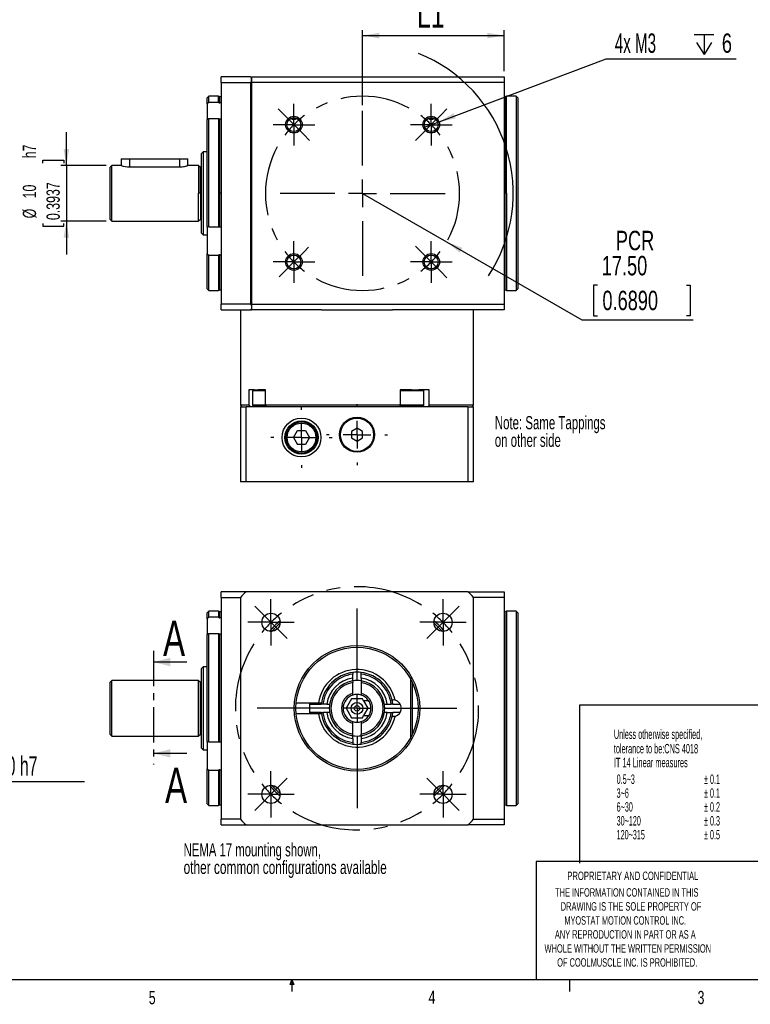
# Model space of a CAD drawing. Extents: x 11 to 421, y 5 to 275.
# Tile 2 of 9: x 167 to 299, y 6 to 183. Entities that reach past the tile are written whole.
import ezdxf
from ezdxf.enums import TextEntityAlignment as Align

# ---------------------------------------------------------------- set-up
doc = ezdxf.new("R2010")
doc.units = 0
doc.linetypes.add('CENTER', pattern=[10.16, 6.35, -1.27, 1.27, -1.27])
doc.linetypes.add('CENTERX2', pattern=[20.32, 12.7, -2.54, 2.54, -2.54])
doc.layers.get('0').update_dxf_attribs({"linetype": 'CONTINUOUS'})
doc.layers.add('FORMAT', color=7, linetype='CONTINUOUS')
doc.dimstyles.new('SLDDIMSTYLE0', dxfattribs={"dimtxt": 3.5, "dimasz": 3, "dimexe": 0, "dimexo": 0.0625, "dimgap": 0.875, "dimtad": 0, "dimtih": 1, "dimtoh": 1, "dimrnd": 1e-09, "dimzin": 4, "dimsah": 1, "dimcen": 0, "dimazin": 3, "dimtfac": 1, "dimtofl": 0, "dimtmove": 0, "dimatfit": 3})
doc.dimstyles.new('SLDDIMSTYLE1', dxfattribs={"dimtxt": 3.5, "dimasz": 3, "dimexe": 0, "dimexo": 0.0625, "dimgap": 0.875, "dimtad": 0, "dimtih": 1, "dimtoh": 1, "dimrnd": 1e-09, "dimzin": 12, "dimblk1": 'NONE', "dimsah": 1, "dimcen": 0, "dimazin": 3, "dimtfac": 1, "dimtmove": 0, "dimatfit": 3})
doc.dimstyles.new('SLDDIMSTYLE2', dxfattribs={"dimtxt": 4.7625, "dimasz": 3, "dimexe": 0, "dimexo": 0.0625, "dimgap": 1.190625, "dimtad": 1, "dimrnd": 1e-09, "dimzin": 12, "dimsah": 1, "dimcen": 0.09, "dimazin": 3, "dimtfac": 1, "dimtofl": 0, "dimtmove": 0, "dimatfit": 3})
doc.dimstyles.new('SLDDIMSTYLE3', dxfattribs={"dimtxt": 2.38125, "dimasz": 3, "dimexe": 0, "dimexo": 0.0625, "dimgap": 0.595313, "dimtad": 1, "dimrnd": 1e-09, "dimzin": 12, "dimsah": 1, "dimcen": 0.09, "dimazin": 3, "dimtfac": 1, "dimtmove": 0, "dimatfit": 3})
doc.dimstyles.new('SLDDIMSTYLE5', dxfattribs={"dimtxt": 3.5, "dimasz": 3, "dimexe": 0, "dimexo": 0.0625, "dimgap": 0.875, "dimtad": 0, "dimtih": 1, "dimtoh": 1, "dimrnd": 1e-09, "dimzin": 12, "dimsah": 1, "dimcen": 0, "dimazin": 3, "dimtfac": 1, "dimtofl": 0, "dimtmove": 0, "dimatfit": 3})

# ---------------------------------------------------------------- blocks, each defined once
blk = doc.blocks.new('SW_NOTE_2')
at = {"color": 0, "linetype": 'CONTINUOUS'}
for s, width, p in [('THE INFORMATION CONTAINED IN THIS', 0.657576, (0, 0)), ('DRAWING IS THE SOLE PROPERTY OF', 0.643548, (1, -2.52)), ('MYOSTAT MOTION CONTROL INC. ', 0.65, (1.67, -5.05)), ('ANY REPRODUCTION IN PART OR AS A', 0.634375, (-0.04, -7.57)), ('WHOLE WITHOUT THE WRITTEN PERMISSION', 0.661111, (-1.91, -10.1)), ('OF COOLMUSCLE INC. IS PROHIBITED.', 0.657576, (0.37, -12.62))]:
    blk.add_text(s, height=1.524, dxfattribs=dict(at, width=width)).set_placement(p, align=Align.BOTTOM_LEFT)
blk = doc.blocks.new('*D8')
at = {"color": 7, "linetype": 'CONTINUOUS'}
for p, q in [((228.66, 151.67), (243.81, 142.92)), ((243.81, 142.92), (268.16, 128.86)), ((271, 135.13), (270.29, 135.13)), ((270.29, 135.13), (270.29, 129.57)), ((287, 135.13), (287.71, 135.13)), ((287.71, 135.13), (287.71, 129.57)), ((270.29, 129.57), (271, 129.57)), ((287.71, 129.57), (287, 129.57)), ((268.16, 128.86), (288.24, 128.86))]:
    blk.add_line(p, q, dxfattribs=at)
blk.add_arc((228.66, 151.67), 27.14, 326.7295, 68.1986, dxfattribs=at)
blk.add_solid([(243.81, 142.92), (246.16, 140.99), (246.66, 141.86)], dxfattribs=at)
at = {"color": 7, "linetype": 'CONTINUOUS', "width": 0.7}
for s, p in [('PCR', (274.3, 140.37, 0.1)), ('17.50', (271.76, 135.84, 0.1)), ('0.6890', (271.88, 129.57, 0.1))]:
    blk.add_text(s, height=3.5, dxfattribs=at).set_placement(p, align=Align.BOTTOM_LEFT)
blk = doc.blocks.new('SW_SYMBOL_HOLE_DEPTH')
at = {"color": 0, "linetype": 'CONTINUOUS'}
for p, q in [((0, 875), (800, 875)), ((400, 875), (400, 75)), ((100, 555), (400, 75)), ((700, 555), (400, 75))]:
    blk.add_line(p, q, dxfattribs=at)
blk = doc.blocks.new('*D10')
at = {"color": 7, "linetype": 'CONTINUOUS'}
for p, q in [((242.43, 164.58), (272.53, 175.89)), ((272.53, 175.89), (295.99, 175.89)), ((239.63, 163.52), (242.43, 164.58))]:
    blk.add_line(p, q, dxfattribs=at)
blk.add_solid([(242.43, 164.58), (245.42, 165.16), (245.07, 166.1)], dxfattribs=at)
at = {"color": 7, "linetype": 'CONTINUOUS', "xscale": 0.0044707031, "yscale": 0.0044707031, "zscale": 0.0044707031}
blk.add_blockref('SW_SYMBOL_HOLE_DEPTH', (288.4, 176.37), dxfattribs=at)
at = {"color": 7, "linetype": 'CONTINUOUS'}
for s, width, p in [('4x M3 ', 0.583333, (274.11, 175.94, 0.1)), ('6', 0.7, (293.4, 175.94, 0.1))]:
    blk.add_text(s, height=3.5, dxfattribs=dict(at, width=width)).set_placement(p, align=Align.BOTTOM_LEFT)
blk = doc.blocks.new('_NONE')
blk = doc.blocks.new('*D12')
at = {"color": 7, "linetype": 'CONTINUOUS'}
for p, q in [((228.66, 167.55), (228.66, 181.1)), ((254.16, 173.67), (254.16, 181.1)), ((228.66, 180.1), (254.16, 180.1))]:
    blk.add_line(p, q, dxfattribs=at)
for points in [[(228.66, 180.1), (231.66, 179.6), (231.66, 180.6)], [(254.16, 180.1), (251.16, 180.6), (251.16, 179.6)]]:
    blk.add_solid(points, dxfattribs=at)
at = {"color": 7, "linetype": 'CONTINUOUS', "width": 0.7}
blk.add_text('L1', height=4.763, rotation=360, dxfattribs=at).set_placement((238.48, 180.1, 0.1), align=Align.BOTTOM_LEFT)
blk = doc.blocks.new('*D13')
at = {"color": 7, "linetype": 'CONTINUOUS'}
for p, q in [((175.28, 156.67), (175.28, 162.67)), ((171.02, 157.13), (171.02, 157.62)), ((171.02, 157.62), (174.8, 157.62)), ((182.46, 156.67), (174.28, 156.67)), ((174.8, 157.62), (174.8, 157.13)), ((175.28, 156.67), (175.28, 146.67)), ((171.02, 146.25), (171.02, 145.77)), ((171.02, 145.77), (174.8, 145.77)), ((182.46, 146.67), (174.28, 146.67)), ((174.8, 145.77), (174.8, 146.25)), ((175.28, 146.67), (175.28, 140.67))]:
    blk.add_line(p, q, dxfattribs=at)
for points in [[(175.28, 156.67), (175.78, 159.67), (174.78, 159.67)], [(175.28, 146.67), (174.78, 143.67), (175.78, 143.67)]]:
    blk.add_solid(points, dxfattribs=at)
at = {"color": 7, "linetype": 'CONTINUOUS', "width": 0.7}
for s, p in [('h7', (170.53, 157.98, 0.1)), ('10', (170.53, 150.76, 0.1)), ('0.3937', (174.8, 146.85, 0.1)), ('%%c', (170.53, 147.17, 0.1))]:
    blk.add_text(s, height=2.381, rotation=90, dxfattribs=at).set_placement(p, align=Align.BOTTOM_LEFT)
blk = doc.blocks.new('SW_NOTE_4')
at = {"color": 0, "linetype": 'CONTINUOUS'}
for s, width, p in [('Note: Same Tappings ', 0.6475, (0, 0)), ('on other side', 0.646154, (0, -3.17))]:
    blk.add_text(s, height=2.3813, dxfattribs=dict(at, width=width)).set_placement(p, align=Align.BOTTOM_LEFT)
blk = doc.blocks.new('SW_CENTERMARKSYMBOL_0')
at = {"color": 0, "linetype": 'CONTINUOUS'}
for p, q in [((0, 2.5), (0, 3.75)), ((0, 0), (0, 2.5)), ((-2.5, 0), (-3.75, 0)), ((0, 0), (-2.5, 0)), ((0, 0), (0, -2.5)), ((0, 0), (2.5, 0)), ((2.5, 0), (3.75, 0)), ((0, -2.5), (0, -3.75))]:
    blk.add_line(p, q, dxfattribs=at)
blk = doc.blocks.new('SW_CENTERMARKSYMBOL_1')
at = {"color": 0, "linetype": 'CONTINUOUS'}
for p, q in [((0, 2.5), (0, 3.75)), ((0, 0), (0, 2.5)), ((-2.5, 0), (-3.75, 0)), ((0, 0), (-2.5, 0)), ((0, 0), (0, -2.5)), ((0, 0), (2.5, 0)), ((2.5, 0), (3.75, 0)), ((0, -2.5), (0, -3.75))]:
    blk.add_line(p, q, dxfattribs=at)
blk = doc.blocks.new('SW_CENTERMARKSYMBOL_2')
at = {"color": 0, "linetype": 'CONTINUOUS'}
for p, q in [((0, 2.5), (0, 3.75)), ((0, 0), (0, 2.5)), ((-2.5, 0), (-3.75, 0)), ((0, 0), (-2.5, 0)), ((0, 0), (0, -2.5)), ((0, 0), (2.5, 0)), ((2.5, 0), (3.75, 0)), ((0, -2.5), (0, -3.75))]:
    blk.add_line(p, q, dxfattribs=at)
blk = doc.blocks.new('SW_CENTERMARKSYMBOL_3')
at = {"color": 0, "linetype": 'CONTINUOUS'}
for p, q in [((0, 2.5), (0, 3.75)), ((0, 0), (0, 2.5)), ((-2.5, 0), (-3.75, 0)), ((0, 0), (-2.5, 0)), ((0, 0), (0, -2.5)), ((0, 0), (2.5, 0)), ((2.5, 0), (3.75, 0)), ((0, -2.5), (0, -3.75))]:
    blk.add_line(p, q, dxfattribs=at)
blk = doc.blocks.new('SW_CENTERMARKSYMBOL_4')
at = {"color": 0, "linetype": 'CONTINUOUS'}
for p, q in [((0, 5), (0, 5.5)), ((0, 0), (0, 2.5)), ((-5, 0), (-5.5, 0)), ((0, 0), (-2.5, 0)), ((0, 0), (0, -2.5)), ((0, 0), (2.5, 0)), ((5, 0), (5.5, 0)), ((0, -5), (0, -5.5))]:
    blk.add_line(p, q, dxfattribs=at)
blk = doc.blocks.new('SW_CENTERMARKSYMBOL_5')
at = {"color": 0, "linetype": 'CONTINUOUS'}
for p, q in [((0, 5), (0, 5.5)), ((0, 0), (0, 2.5)), ((-5, 0), (-5.5, 0)), ((0, 0), (-2.5, 0)), ((0, 0), (0, -2.5)), ((0, 0), (2.5, 0)), ((5, 0), (5.5, 0)), ((0, -5), (0, -5.5))]:
    blk.add_line(p, q, dxfattribs=at)
blk = doc.blocks.new('SW_CENTERMARKSYMBOL_6')
at = {"color": 0, "linetype": 'CONTINUOUS'}
for p, q in [((-1.77, 26.52), (-2.83, 27.58)), ((12.37, 17.37), (12.37, 27.25)), ((26.52, 26.52), (27.58, 27.58)), ((0, 24.75), (-1.77, 26.52)), ((24.75, 24.75), (26.52, 26.52)), ((0, 24.75), (1.77, 22.98)), ((24.75, 24.75), (22.98, 22.98)), ((1.77, 22.98), (2.83, 21.92)), ((22.98, 22.98), (21.92, 21.92)), ((12.37, 12.37), (12.37, 14.87)), ((7.37, 12.37), (-2.5, 12.37)), ((12.37, 12.37), (9.87, 12.37)), ((12.37, 12.37), (12.37, 9.87)), ((12.37, 12.37), (14.87, 12.37)), ((17.37, 12.37), (27.25, 12.37)), ((12.37, 7.37), (12.37, -2.5)), ((1.77, 1.77), (2.65, 2.65)), ((22.98, 1.77), (21.92, 2.83)), ((0, 0), (-1.77, -1.77)), ((0, 0), (1.77, 1.77)), ((24.75, 0), (22.98, 1.77)), ((24.75, 0), (26.52, -1.77)), ((-1.77, -1.77), (-2.65, -2.65)), ((26.52, -1.77), (27.58, -2.83))]:
    blk.add_line(p, q, dxfattribs=at)
at = {"color": 0, "linetype": 'CENTERX2'}
for start, end in [(61.3702, 118.6298), (151.3702, 208.6298), (331.3702, 28.6298), (241.3702, 298.6298)]:
    blk.add_arc((12.37, 12.37), 17.5, start, end, dxfattribs=at)
at = {"color": 0, "linetype": 'CONTINUOUS'}
for start, end in [(126.8149, 135), (45, 53.1851), (135, 143.1851), (36.8149, 45), (216.8149, 225), (315, 323.1851), (225, 233.1851), (306.8149, 315)]:
    blk.add_arc((12.37, 12.37), 17.5, start, end, dxfattribs=at)
blk = doc.blocks.new('SW_NOTE_5')
at = {"color": 0, "linetype": 'CONTINUOUS'}
for s, width, p in [('NEMA 17 mounting shown, ', 0.641667, (0, 0)), ('other common configurations available', 0.671622, (0, -3.17))]:
    blk.add_text(s, height=2.3813, dxfattribs=dict(at, width=width)).set_placement(p, align=Align.BOTTOM_LEFT)
blk = doc.blocks.new('SW_CENTERMARKSYMBOL_14')
at = {"color": 0, "linetype": 'CONTINUOUS'}
for p, q in [((0, 2.5), (0, 4.15)), ((0, 0), (0, 2.5)), ((-2.5, 0), (-4.15, 0)), ((0, 0), (-2.5, 0)), ((0, 0), (0, -2.5)), ((0, 0), (2.5, 0)), ((2.5, 0), (4.15, 0)), ((0, -2.5), (0, -4.15))]:
    blk.add_line(p, q, dxfattribs=at)
blk = doc.blocks.new('SW_CENTERMARKSYMBOL_15')
at = {"color": 0, "linetype": 'CONTINUOUS'}
for p, q in [((0, 2.5), (0, 4.15)), ((0, 0), (0, 2.5)), ((-2.5, 0), (-4.15, 0)), ((0, 0), (-2.5, 0)), ((0, 0), (0, -2.5)), ((0, 0), (2.5, 0)), ((2.5, 0), (4.15, 0)), ((0, -2.5), (0, -4.15))]:
    blk.add_line(p, q, dxfattribs=at)
blk = doc.blocks.new('SW_CENTERMARKSYMBOL_16')
at = {"color": 0, "linetype": 'CONTINUOUS'}
for p, q in [((0, 2.5), (0, 4.15)), ((0, 0), (0, 2.5)), ((-2.5, 0), (-4.15, 0)), ((0, 0), (-2.5, 0)), ((0, 0), (0, -2.5)), ((0, 0), (2.5, 0)), ((2.5, 0), (4.15, 0)), ((0, -2.5), (0, -4.15))]:
    blk.add_line(p, q, dxfattribs=at)
blk = doc.blocks.new('SW_CENTERMARKSYMBOL_17')
at = {"color": 0, "linetype": 'CONTINUOUS'}
for p, q in [((0, 2.5), (0, 4.15)), ((0, 0), (0, 2.5)), ((-2.5, 0), (-4.15, 0)), ((0, 0), (-2.5, 0)), ((0, 0), (0, -2.5)), ((0, 0), (2.5, 0)), ((2.5, 0), (4.15, 0)), ((0, -2.5), (0, -4.15))]:
    blk.add_line(p, q, dxfattribs=at)
blk = doc.blocks.new('SW_CENTERMARKSYMBOL_18')
at = {"color": 0, "linetype": 'CONTINUOUS'}
for p, q in [((-1.77, 1.77), (-2.93, 2.93)), ((15.5, -10.5), (15.5, 2.5)), ((32.77, 1.77), (33.93, 2.93)), ((0, 0), (-1.77, 1.77)), ((0, 0), (1.77, -1.77)), ((31, 0), (29.23, -1.77)), ((31, 0), (32.77, 1.77)), ((1.77, -1.77), (2.93, -2.93)), ((29.23, -1.77), (28.07, -2.93)), ((15.5, -15.5), (15.5, -13)), ((10.5, -15.5), (-2.5, -15.5)), ((15.5, -15.5), (13, -15.5)), ((15.5, -15.5), (15.5, -18)), ((15.5, -15.5), (18, -15.5)), ((20.5, -15.5), (33.5, -15.5)), ((15.5, -20.5), (15.5, -33.5)), ((1.77, -29.23), (2.93, -28.07)), ((29.23, -29.23), (28.07, -28.07)), ((0, -31), (1.77, -29.23)), ((31, -31), (29.23, -29.23)), ((0, -31), (-1.77, -32.77)), ((31, -31), (32.77, -32.77)), ((-1.77, -32.77), (-2.93, -33.93)), ((32.77, -32.77), (33.93, -33.93))]:
    blk.add_line(p, q, dxfattribs=at)
at = {"color": 0, "linetype": 'CENTERX2'}
for start, end in [(58.0693, 121.9307), (148.0693, 211.9307), (328.0693, 31.9307), (238.0693, 301.9307)]:
    blk.add_arc((15.5, -15.5), 21.92, start, end, dxfattribs=at)
at = {"color": 0, "linetype": 'CONTINUOUS'}
for start, end in [(128.4654, 135), (45, 51.5346), (38.4654, 45), (135, 141.5346), (218.4654, 225), (315, 321.5346), (225, 231.5346), (308.4654, 315)]:
    blk.add_arc((15.5, -15.5), 21.92, start, end, dxfattribs=at)
blk = doc.blocks.new('*D57')
at = {"color": 7, "linetype": 'CONTINUOUS'}
for p, q in [((149.34, 58.86), (151.65, 54.43)), ((151.65, 54.43), (156.23, 45.68)), ((156.23, 45.68), (178.53, 45.68))]:
    blk.add_line(p, q, dxfattribs=at)
blk.add_solid([(151.65, 54.43), (152.6, 51.54), (153.48, 52)], dxfattribs=at)
at = {"color": 7, "linetype": 'CONTINUOUS', "width": 0.6125}
blk.add_text('OD 10 h7', height=3.5, dxfattribs=at).set_placement((157.81, 45.68, 40.68), align=Align.BOTTOM_LEFT)

msp = doc.modelspace()

# ---------------------------------------------------------------- linework, layer by layer
at = {"color": 7, "linetype": 'CONTINUOUS'}
for p, q in [((203.155, 171.673), (203.155, 172.673)), ((208.455, 172.673), (203.155, 172.673)), ((208.455, 172.673), (208.655, 172.473)), ((208.655, 171.673), (208.655, 172.673)), ((208.655, 172.673), (254.155, 172.673)), ((208.655, 172.473), (208.655, 171.881)), ((254.155, 172.673), (254.155, 171.673)), ((203.155, 171.673), (208.455, 171.673)), ((203.155, 171.673), (203.155, 131.673)), ((208.655, 171.881), (208.455, 171.673)), ((208.455, 171.673), (208.455, 131.673)), ((208.655, 171.673), (208.655, 131.673)), ((254.155, 171.673), (208.655, 171.673)), ((254.155, 171.673), (254.155, 131.673)), ((200.955, 169.173), (200.655, 168.873)), ((200.655, 167.776), (200.655, 168.873)), ((202.69, 169.173), (200.955, 169.173)), ((200.955, 168.071), (200.955, 169.173)), ((202.69, 168.071), (202.69, 169.173)), ((256.355, 169.173), (254.62, 169.173)), ((254.62, 151.673), (254.62, 169.173)), ((256.655, 168.873), (256.355, 169.173)), ((256.355, 169.173), (256.355, 151.673)), ((256.655, 168.873), (256.655, 134.473)), ((200.955, 168.071), (200.655, 167.776)), ((200.655, 167.776), (200.655, 164.953)), ((202.69, 168.071), (200.955, 168.071)), ((200.655, 164.959), (200.955, 165.165)), ((200.955, 165.165), (202.69, 165.165)), ((200.955, 145.562), (200.955, 165.165)), ((202.69, 165.165), (202.69, 151.673)), ((202.955, 151.673), (202.955, 165.094)), ((215.73, 165.173), (216.832, 165.173)), ((240.478, 165.173), (241.581, 165.173)), ((200.655, 145.629), (200.655, 164.959)), ((199.955, 159.153), (199.655, 158.853)), ((199.655, 144.493), (199.655, 158.853)), ((200.655, 159.153), (199.955, 159.153)), ((199.955, 159.153), (199.955, 151.673)), ((183.455, 156.673), (183.155, 156.373)), ((183.155, 151.673), (183.155, 156.373)), ((185.155, 156.673), (183.455, 156.673)), ((183.455, 151.673), (183.455, 156.673)), ((185.155, 157.873), (185.155, 156.673)), ((185.155, 157.873), (186.655, 157.873)), ((186.655, 157.873), (195.655, 157.873)), ((186.655, 156.443), (195.655, 156.443)), ((195.655, 157.873), (197.155, 157.873)), ((197.155, 156.673), (197.155, 157.873)), ((199.109, 156.673), (197.155, 156.673)), ((199.109, 156.673), (199.109, 151.673)), ((183.155, 146.973), (183.155, 151.673)), ((183.455, 146.673), (183.455, 151.673)), ((199.109, 146.673), (199.109, 151.673)), ((199.455, 151.673), (199.109, 151.673)), ((199.655, 151.673), (199.455, 151.673)), ((199.955, 151.673), (199.955, 144.193)), ((202.69, 151.673), (202.69, 145.562)), ((202.955, 151.673), (202.69, 151.673)), ((202.955, 145.587), (202.955, 151.673)), ((203.155, 151.673), (202.955, 151.673)), ((254.355, 151.673), (254.155, 151.673)), ((254.62, 151.673), (254.355, 151.673)), ((254.62, 151.673), (254.62, 134.173)), ((256.355, 151.673), (256.355, 134.173)), ((183.155, 146.973), (183.455, 146.673)), ((183.455, 146.673), (199.109, 146.673)), ((200.655, 145.629), (200.655, 140.75)), ((200.955, 145.562), (200.655, 145.629)), ((202.69, 145.562), (200.955, 145.562)), ((199.655, 144.493), (199.955, 144.193)), ((199.955, 144.193), (200.655, 144.193)), ((200.655, 140.75), (200.955, 140.527)), ((200.655, 134.473), (200.655, 140.75)), ((200.955, 140.527), (202.69, 140.527)), ((200.955, 134.173), (200.955, 140.527)), ((202.69, 140.527), (202.69, 134.173)), ((200.655, 134.473), (200.955, 134.173)), ((200.955, 134.173), (202.69, 134.173)), ((254.62, 134.173), (256.355, 134.173)), ((256.355, 134.173), (256.655, 134.473)), ((203.155, 130.673), (203.155, 131.673)), ((208.455, 131.673), (203.155, 131.673)), ((208.455, 131.673), (208.655, 131.465)), ((208.655, 131.673), (254.155, 131.673)), ((208.655, 131.673), (208.655, 130.673)), ((208.655, 131.465), (208.655, 130.873)), ((254.155, 131.673), (254.155, 130.673)), ((203.155, 130.673), (208.455, 130.673)), ((206.655, 130.673), (206.655, 113.473)), ((208.655, 130.873), (208.455, 130.673)), ((208.455, 130.673), (208.655, 130.673)), ((221.252, 130.673), (208.655, 130.673)), ((221.252, 130.673), (227.655, 130.673)), ((227.655, 130.673), (234.058, 130.673)), ((254.155, 130.673), (234.058, 130.673)), ((248.655, 113.473), (248.655, 130.673)), ((209.1, 116.273), (208.155, 116.273)), ((208.155, 116.273), (208.155, 113.473)), ((209.034, 116.273), (208.834, 116.073)), ((208.834, 116.073), (208.834, 113.473)), ((211.155, 116.073), (208.834, 116.073)), ((209.1, 116.273), (209.861, 116.273)), ((211.155, 116.273), (209.861, 116.273)), ((211.155, 113.473), (211.155, 116.273)), ((237.489, 116.273), (235.449, 116.273)), ((235.449, 116.273), (235.449, 113.473)), ((239.705, 116.073), (235.449, 116.073)), ((237.489, 116.273), (238.807, 116.273)), ((240.645, 116.273), (238.807, 116.273)), ((239.705, 116.073), (239.505, 116.273)), ((239.705, 113.473), (239.705, 116.073)), ((240.645, 113.473), (240.645, 116.273)), ((206.655, 113.473), (206.955, 113.173)), ((208.155, 113.473), (206.655, 113.473)), ((206.655, 113.173), (206.655, 99.673)), ((206.655, 113.173), (207.655, 113.173)), ((207.655, 99.673), (207.655, 113.173)), ((247.655, 113.173), (207.655, 113.173)), ((208.155, 113.473), (208.418, 113.173)), ((208.834, 113.473), (209.034, 113.273)), ((211.155, 113.473), (208.834, 113.473)), ((211.329, 113.273), (209.034, 113.273)), ((235.449, 113.473), (211.155, 113.473)), ((211.155, 113.473), (211.418, 113.173)), ((235.449, 113.473), (235.298, 113.173)), ((239.505, 113.273), (235.341, 113.273)), ((239.705, 113.473), (235.449, 113.473)), ((239.505, 113.273), (239.705, 113.473)), ((240.645, 113.473), (240.494, 113.173)), ((248.655, 113.473), (240.645, 113.473)), ((247.655, 113.173), (247.655, 99.673)), ((247.655, 113.173), (248.655, 113.173)), ((248.355, 113.173), (248.655, 113.473)), ((248.655, 99.673), (248.655, 113.173)), ((215.006, 109.063), (215.006, 108.58)), ((216.212, 107.673), (216.933, 108.923)), ((216.933, 108.923), (218.377, 108.923)), ((218.377, 108.923), (219.098, 107.673)), ((227.655, 109.328), (226.655, 108.75)), ((226.655, 108.75), (226.655, 107.596)), ((228.655, 108.75), (227.655, 109.328)), ((228.655, 107.596), (228.655, 108.75)), ((214.694, 108.144), (214.694, 107.225)), ((215.006, 106.766), (215.006, 106.265)), ((216.212, 107.673), (216.933, 106.423)), ((219.098, 107.673), (218.377, 106.423)), ((226.655, 107.596), (227.655, 107.018)), ((227.655, 107.018), (228.655, 107.596)), ((218.377, 106.423), (216.933, 106.423)), ((207.655, 99.673), (206.655, 99.673)), ((247.655, 99.673), (207.655, 99.673)), ((248.655, 99.673), (247.655, 99.673)), ((207.655, 79.863), (203.155, 79.863)), ((203.155, 78.863), (203.155, 79.863)), ((247.655, 79.863), (207.655, 79.863)), ((247.655, 79.863), (254.155, 79.863)), ((254.155, 79.863), (254.155, 78.863)), ((203.155, 78.863), (203.155, 38.863)), ((203.155, 78.863), (206.655, 78.863)), ((206.655, 78.863), (206.655, 38.863)), ((254.155, 78.863), (248.655, 78.863)), ((248.655, 38.863), (248.655, 78.863)), ((254.155, 78.863), (254.155, 38.863)), ((200.955, 76.363), (200.655, 76.063)), ((202.69, 76.363), (200.955, 76.363)), ((200.955, 75.262), (200.955, 76.363)), ((202.69, 76.363), (202.69, 75.262)), ((256.355, 76.363), (254.62, 76.363)), ((254.62, 76.363), (254.62, 41.363)), ((256.655, 76.063), (256.355, 76.363)), ((256.355, 76.363), (256.355, 41.363)), ((200.655, 74.966), (200.655, 76.063)), ((200.955, 75.262), (200.655, 74.966)), ((200.655, 74.966), (200.655, 72.15)), ((202.69, 75.262), (200.955, 75.262)), ((202.955, 75.164), (202.955, 76.263)), ((254.355, 41.463), (254.355, 76.263)), ((256.655, 76.063), (256.655, 41.663)), ((200.655, 72.15), (200.955, 72.355)), ((200.655, 52.819), (200.655, 72.15)), ((200.955, 52.752), (200.955, 72.355)), ((200.955, 72.355), (202.69, 72.355)), ((202.69, 72.355), (202.69, 52.752)), ((202.955, 52.778), (202.955, 72.284)), ((197.001, 67.203), (191.001, 67.203)), ((199.955, 66.343), (199.655, 66.043)), ((199.655, 51.683), (199.655, 66.043)), ((200.655, 66.343), (199.955, 66.343)), ((199.955, 66.343), (199.955, 51.383)), ((226.905, 65.32), (226.905, 65.018)), ((226.905, 64.312), (226.905, 65.018)), ((226.905, 63.807), (226.905, 64.312)), ((228.405, 65.018), (228.405, 65.32)), ((228.405, 64.312), (228.405, 65.018)), ((228.405, 64.312), (228.405, 63.807)), ((237.355, 53.676), (237.355, 64.051)), ((183.455, 63.863), (183.155, 63.563)), ((183.155, 54.163), (183.155, 63.563)), ((199.109, 63.863), (183.455, 63.863)), ((183.455, 53.863), (183.455, 63.863)), ((199.109, 53.863), (199.109, 63.863)), ((199.455, 54.063), (199.455, 63.663)), ((226.905, 63.807), (226.905, 63.503)), ((226.905, 61.561), (226.905, 63.503)), ((228.405, 63.807), (228.405, 63.503)), ((228.405, 63.503), (228.405, 61.561)), ((237.655, 54.281), (237.655, 63.446)), ((226.674, 60.563), (225.692, 58.863)), ((228.637, 60.563), (226.674, 60.563)), ((226.905, 61.248), (226.905, 61.561)), ((228.405, 61.561), (228.405, 61.248)), ((228.854, 60.186), (228.637, 60.563)), ((233.982, 60.353), (234.155, 60.363)), ((234.501, 60.323), (234.155, 60.363)), ((216.701, 59.863), (220.727, 59.863)), ((219.155, 57.863), (219.155, 59.863)), ((219.155, 59.613), (221.198, 59.613)), ((220.727, 59.863), (221.232, 59.863)), ((221.501, 59.613), (221.198, 59.613)), ((222.206, 59.613), (221.501, 59.613)), ((222.206, 59.613), (222.712, 59.613)), ((225.692, 58.863), (226.674, 57.163)), ((228.854, 60.186), (229.618, 58.863)), ((229.776, 60.186), (228.854, 60.186)), ((229.618, 58.863), (228.854, 57.541)), ((232.598, 59.613), (233.104, 59.613)), ((233.104, 59.613), (233.81, 59.613)), ((234.112, 59.613), (233.81, 59.613)), ((234.112, 59.613), (235.454, 59.613)), ((220.727, 57.863), (216.701, 57.863)), ((221.198, 58.113), (219.155, 58.113)), ((221.232, 57.863), (220.727, 57.863)), ((221.198, 58.113), (221.501, 58.113)), ((222.206, 58.113), (221.501, 58.113)), ((222.712, 58.113), (222.206, 58.113)), ((226.674, 57.163), (228.637, 57.163)), ((228.637, 57.163), (228.854, 57.541)), ((228.854, 57.541), (229.776, 57.541)), ((233.104, 58.113), (232.598, 58.113)), ((233.104, 58.113), (233.81, 58.113)), ((233.81, 58.113), (234.112, 58.113)), ((233.982, 57.373), (234.155, 57.363)), ((235.454, 58.113), (234.112, 58.113)), ((234.501, 57.404), (234.155, 57.363)), ((226.905, 56.166), (226.905, 56.479)), ((226.905, 54.224), (226.905, 56.166)), ((228.405, 56.479), (228.405, 56.166)), ((228.405, 56.166), (228.405, 54.224)), ((183.155, 54.163), (183.455, 53.863)), ((183.455, 53.863), (199.109, 53.863)), ((226.905, 53.92), (226.905, 54.224)), ((226.905, 53.415), (226.905, 53.92)), ((226.905, 53.415), (226.905, 52.709)), ((228.405, 53.92), (228.405, 54.224)), ((228.405, 53.92), (228.405, 53.415)), ((228.405, 53.415), (228.405, 52.709)), ((199.655, 51.683), (199.955, 51.383)), ((200.655, 52.819), (200.655, 47.94)), ((200.955, 52.752), (200.655, 52.819)), ((202.69, 52.752), (200.955, 52.752)), ((226.905, 52.709), (226.905, 52.407)), ((228.405, 52.407), (228.405, 52.709)), ((197.001, 50.744), (191.001, 50.744)), ((199.955, 51.383), (200.655, 51.383)), ((200.655, 47.94), (200.955, 47.718)), ((200.655, 41.663), (200.655, 47.94)), ((200.955, 47.718), (202.69, 47.718)), ((200.955, 41.363), (200.955, 47.718)), ((202.69, 47.718), (202.69, 41.363)), ((200.655, 41.663), (200.955, 41.363)), ((200.955, 41.363), (202.69, 41.363)), ((254.62, 41.363), (256.355, 41.363)), ((256.355, 41.363), (256.655, 41.663)), ((203.155, 37.863), (203.155, 38.863)), ((206.655, 38.863), (203.155, 38.863)), ((203.155, 37.863), (207.655, 37.863)), ((207.655, 37.863), (247.655, 37.863)), ((254.155, 37.863), (247.655, 37.863)), ((248.655, 38.863), (254.155, 38.863)), ((254.155, 38.863), (254.155, 37.863)), ((259.953, 31.278), (259.953, 9.959)), ((302.919, 31.278), (259.953, 31.278)), ((415.957, 9.959), (15.907, 9.959)), ((215.589, 9.081), (215.925, 9.959)), ((216.244, 9.081), (215.589, 9.081)), ((215.925, 9.959), (215.925, 7.805)), ((215.925, 9.959), (216.244, 9.081)), ((265.932, 9.959), (265.932, 7.805))]:
    msp.add_line(p, q, dxfattribs=at)
at = {"color": 8, "linetype": 'CONTINUOUS'}
for p, q in [((202.955, 167.974), (202.955, 169.073)), ((254.355, 169.073), (254.355, 151.673)), ((186.655, 157.873), (186.655, 156.443)), ((195.655, 157.873), (195.655, 156.443)), ((199.455, 151.673), (199.455, 156.473)), ((199.455, 151.673), (199.455, 146.873)), ((254.355, 134.273), (254.355, 151.673)), ((202.955, 134.273), (202.955, 140.599)), ((210.134, 113.273), (210.134, 113.173)), ((239.503, 113.173), (239.503, 113.273)), ((202.955, 41.463), (202.955, 47.789))]:
    msp.add_line(p, q, dxfattribs=at)
at = {"color": 7, "linetype": 'CENTER'}
msp.add_line((191.001, 69.203), (191.001, 48.744), dxfattribs=at)
at = {"color": 7, "linetype": 'CONTINUOUS'}
for points in [[(202.955, 169.073), (202.814, 169.099), (202.69, 169.173)], [(203.156, 169.127), (203.059, 169.087), (202.955, 169.073)], [(254.355, 169.073), (254.252, 169.087), (254.155, 169.127)], [(254.62, 169.173), (254.496, 169.099), (254.355, 169.073)], [(203.155, 168.026), (203.085, 167.995), (202.955, 167.974)], [(202.955, 165.094), (203.03, 165.099), (203.155, 165.132)], [(195.655, 156.443), (195.897, 156.449), (196.139, 156.467), (196.36, 156.494), (196.568, 156.529), (196.75, 156.567), (196.908, 156.604), (197.028, 156.636), (197.112, 156.66), (197.151, 156.672), (197.15, 156.671)], [(199.655, 156.527), (199.559, 156.487), (199.455, 156.473)], [(199.455, 146.873), (199.559, 146.859), (199.655, 146.819)], [(203.155, 145.574), (203.087, 145.582), (202.955, 145.587)], [(202.955, 140.599), (203.032, 140.593), (203.155, 140.56)], [(202.69, 134.173), (202.814, 134.247), (202.955, 134.273)], [(202.955, 134.273), (203.059, 134.259), (203.155, 134.219)], [(254.155, 134.219), (254.252, 134.259), (254.355, 134.273)], [(254.355, 134.273), (254.496, 134.247), (254.62, 134.173)], [(202.955, 76.263), (202.797, 76.296), (202.69, 76.363)], [(203.155, 76.317), (203.046, 76.274), (202.955, 76.263)], [(254.355, 76.263), (254.239, 76.281), (254.155, 76.317)], [(254.62, 76.363), (254.48, 76.283), (254.355, 76.263)], [(203.155, 75.217), (203.087, 75.186), (202.955, 75.164)], [(202.955, 72.284), (203.032, 72.29), (203.155, 72.322)], [(199.655, 63.717), (199.546, 63.674), (199.455, 63.663)], [(199.455, 54.063), (199.571, 54.046), (199.655, 54.01)], [(203.155, 52.764), (203.085, 52.772), (202.955, 52.778)], [(202.955, 47.789), (203.032, 47.784), (203.155, 47.751)], [(202.69, 41.363), (202.814, 41.438), (202.955, 41.463)], [(202.955, 41.463), (203.059, 41.45), (203.155, 41.41)], [(254.155, 41.41), (254.264, 41.453), (254.355, 41.463)], [(254.355, 41.463), (254.513, 41.431), (254.62, 41.363)]]:
    msp.add_lwpolyline(points, dxfattribs=at)
for centre, radius in [((216.281, 164.047), 1.5), ((216.281, 164.047), 1.25), ((241.029, 164.047), 1.5), ((241.029, 164.047), 1.25), ((216.281, 139.299), 1.5), ((216.281, 139.299), 1.25), ((241.029, 139.299), 1.5), ((241.029, 139.299), 1.25), ((217.655, 107.673), 3.5), ((217.655, 107.673), 3), ((217.655, 107.673), 2.8), ((217.655, 107.673), 2.6), ((227.655, 108.173), 3.15), ((227.655, 108.173), 3), ((212.155, 74.363), 1.65), ((243.155, 74.363), 1.65), ((227.655, 58.863), 11.3), ((227.655, 58.863), 11), ((227.655, 58.863), 1.06), ((227.655, 58.863), 0.5), ((212.155, 43.364), 1.65), ((243.155, 43.364), 1.65)]:
    msp.add_circle(centre, radius, dxfattribs=at)
for centre, radius, start, end in [((202.955, 168.382), 0.408, 229.61903, 270.02961), ((202.948, 165.599), 0.505, 239.29946, 270.78024), ((216.281, 165.941), 0.941, 234.72068, 305.27932), ((241.029, 165.941), 0.941, 234.72068, 305.27932), ((186.698, 161.724), 5.282, 253.07093, 269.52989), ((199.433, 156.835), 0.358, 208.7289, 273.73014), ((199.435, 146.513), 0.357, 86.73904, 151.86706), ((202.934, 144.418), 1.169, 88.98058, 102.03147), ((202.951, 140.088), 0.51, 89.54059, 120.68075), ((227.655, 58.863), 29, 133.60282, 136.39718), ((227.655, 58.863), 29, 43.60282, 46.39718), ((202.955, 75.573), 0.408, 229.62037, 270.02827), ((227.655, 58.863), 21, 131.34157, 138.65843), ((227.655, 58.863), 21, 41.34157, 48.65843), ((227.655, 58.863), 20.7, 132.01158, 137.98842), ((227.655, 58.863), 20.7, 42.01158, 47.98842), ((202.948, 72.79), 0.505, 239.31446, 270.76524), ((227.655, 58.863), 7, 12.03457, 171.78679), ((227.655, 58.863), 6.5, 96.62581, 173.37419), ((227.655, 58.863), 6.2, 96.94796, 173.05204), ((227.655, 58.863), 5.5, 97.83748, 172.16252), ((227.655, 58.863), 6.5, 83.37419, 96.62581), ((227.655, 58.863), 6.5, 6.62581, 83.37419), ((227.655, 58.863), 6.2, 6.94796, 83.05204), ((227.655, 58.863), 5.5, 7.83748, 82.16252), ((199.455, 64.063), 0.4, 210, 270), ((227.655, 58.863), 5, 98.62693, 261.37307), ((227.655, 58.863), 4.7, 99.1822, 260.8178), ((227.655, 58.863), 5, 81.37307, 98.62693), ((227.655, 58.863), 5, 278.62693, 81.37307), ((227.655, 58.863), 4.7, 279.1822, 80.8178), ((227.655, 58.863), 2.8, 105.53679, 254.46321), ((227.655, 58.863), 2.5, 107.4576, 252.5424), ((227.655, 58.863), 2.5, 72.5424, 107.4576), ((227.655, 58.863), 2.8, 285.53679, 74.46321), ((227.655, 58.863), 2.5, 287.4576, 72.5424), ((234.155, 58.863), 1.5, 283.34236, 76.65764), ((227.655, 58.863), 7, 188.21321, 347.96543), ((227.655, 58.863), 6.5, 186.62581, 263.37419), ((227.655, 58.863), 6.2, 186.94796, 263.05204), ((227.655, 58.863), 5.5, 187.83748, 262.16252), ((227.655, 58.863), 6.5, 276.62581, 353.37419), ((227.655, 58.863), 6.2, 276.94796, 353.05204), ((227.655, 58.863), 5.5, 277.83748, 352.16252), ((227.655, 58.863), 2.5, 252.5424, 287.4576), ((199.455, 53.663), 0.4, 90, 150), ((227.655, 58.863), 5, 261.37307, 278.62693), ((202.934, 51.615), 1.163, 88.94521, 102.06684), ((227.655, 58.863), 6.5, 263.37419, 276.62581), ((202.951, 47.279), 0.51, 89.54059, 120.68075), ((227.655, 58.863), 21, 221.34157, 228.65843), ((227.655, 58.863), 20.7, 222.01158, 227.98842), ((227.655, 58.863), 20.7, 312.01158, 317.98842), ((227.655, 58.863), 21, 311.34157, 318.65843), ((227.655, 58.863), 29, 223.60282, 226.39718), ((227.655, 58.863), 29, 313.60282, 316.39718)]:
    msp.add_arc(centre, radius, start, end, dxfattribs=at)
for points in [[(191.001, 67.203), (194.001, 66.453), (194.001, 67.953)], [(191.001, 50.744), (194.001, 49.994), (194.001, 51.494)]]:
    msp.add_solid(points, dxfattribs=at)
at = {"layer": 'FORMAT'}
for p, q in [((267.788, 30.946), (267.788, 59.521)), ((267.788, 59.521), (304.776, 59.521))]:
    msp.add_line(p, q, dxfattribs=at)

# ---------------------------------------------------------------- block references
at = {"color": 7, "linetype": 'CONTINUOUS'}
for name, p in [('SW_CENTERMARKSYMBOL_6', (216.281, 139.299)), ('SW_CENTERMARKSYMBOL_3', (216.281, 164.047)), ('SW_CENTERMARKSYMBOL_0', (241.029, 164.047)), ('SW_CENTERMARKSYMBOL_2', (216.281, 139.299)), ('SW_CENTERMARKSYMBOL_1', (241.029, 139.299)), ('SW_CENTERMARKSYMBOL_4', (227.655, 108.173)), ('SW_CENTERMARKSYMBOL_5', (217.655, 107.673)), ('SW_NOTE_4', (252.49, 108.438)), ('SW_CENTERMARKSYMBOL_18', (212.155, 74.363)), ('SW_CENTERMARKSYMBOL_14', (212.155, 74.363)), ('SW_CENTERMARKSYMBOL_15', (243.155, 74.363)), ('SW_CENTERMARKSYMBOL_17', (212.155, 43.364)), ('SW_CENTERMARKSYMBOL_16', (243.155, 43.364)), ('SW_NOTE_5', (196.405, 31.465)), ('SW_NOTE_2', (263.354, 24.464))]:
    msp.add_blockref(name, p, dxfattribs=at)

# ---------------------------------------------------------------- texts
at = {"color": 7, "linetype": 'CONTINUOUS', "width": 0.7}
for p in [(192.708, 74.64), (193.068, 48.157)]:
    msp.add_text('A', height=6.35, dxfattribs=at).set_placement(p, align=Align.TOP_LEFT)
at = {"color": 7, "linetype": 'CONTINUOUS'}
for s, height, width, p in [('Unless otherwise specified,', 1.7, 0.532164, (273.938, 52.832)), ('tolerance to be:CNS 4018 ', 1.7, 0.508421, (273.938, 50.233)), ('IT 14 Linear measures', 1.7, 0.513158, (273.938, 47.733)), ('0.5~3', 1.7, 0.552632, (274.438, 44.733)), ('± 0.1', 1.7, 0.552632, (290.188, 44.733)), ('3~6', 1.7, 0.552632, (274.438, 42.233)), ('± 0.1', 1.7, 0.552632, (290.188, 42.233)), ('6~30', 1.7, 0.552632, (274.438, 39.733)), ('± 0.2', 1.7, 0.552632, (290.188, 39.733)), ('30~120', 1.7, 0.552632, (274.438, 37.233)), ('± 0.3', 1.7, 0.552632, (290.188, 37.233)), ('120~315', 1.7, 0.552632, (274.438, 34.733)), ('± 0.5', 1.7, 0.552632, (290.188, 34.733)), ('PROPRIETARY AND CONFIDENTIAL', 1.524, 0.675, (265.554, 27.459)), ('5', 2.381, 0.7, (190.122, 4.819)), ('4', 2.381, 0.7, (240.541, 4.899)), ('3', 2.381, 0.7, (289.021, 4.846))]:
    msp.add_text(s, height=height, dxfattribs=dict(at, width=width)).set_placement(p, align=Align.BOTTOM_LEFT)

# ---------------------------------------------------------------- dimensions: what is measured, and where the dimension line sits
dim = msp.add_linear_dim(base=(254.155, 180.096), p1=(228.655, 166.547), p2=(254.155, 172.673), text='L1', dimstyle='SLDDIMSTYLE2', dxfattribs=at)
dim.commit()
dim.dimension.update_dxf_attribs({"geometry": '*D12', "text_midpoint": (241.706, 180.096), "dimtype": 160})
dim = msp.add_diameter_dim_2p(p1=(239.625, 163.52), p2=(242.434, 164.575), text='4x M3 {\\fGDT;x}6', dimstyle='SLDDIMSTYLE1', override={"dimpost": '<>'}, dxfattribs=at)
dim.commit()
dim.dimension.update_dxf_attribs({"geometry": '*D10', "text_midpoint": (285.052, 178.693), "dimtype": 163})
for center, mpoint, text, dimstyle, picture, middle in [((228.655, 151.673), (243.811, 142.923), 'PCR\\P<>', 'SLDDIMSTYLE0', '*D8', (278.997, 137.392)), ((149.336, 58.863), (151.651, 54.432), 'OD 10 h7', 'SLDDIMSTYLE5', '*D57', (168.17, 48.456))]:
    dim = msp.add_radius_dim(center=center, mpoint=mpoint, text=text, dimstyle=dimstyle, override={"dimpost": '<>'}, dxfattribs=at)
    dim.commit()
    dim.dimension.update_dxf_attribs({"geometry": picture, "text_midpoint": middle, "dimtype": 164})
dim = msp.add_linear_dim(base=(175.283, 146.673), p1=(183.455, 156.673), p2=(183.455, 146.673), angle=90, text='%%c<>h7', dimstyle='SLDDIMSTYLE3', dxfattribs=at)
dim.commit()
dim.dimension.update_dxf_attribs({"geometry": '*D13', "text_midpoint": (175.283, 153.54), "dimtype": 160})

doc.saveas('drawing.dxf')
